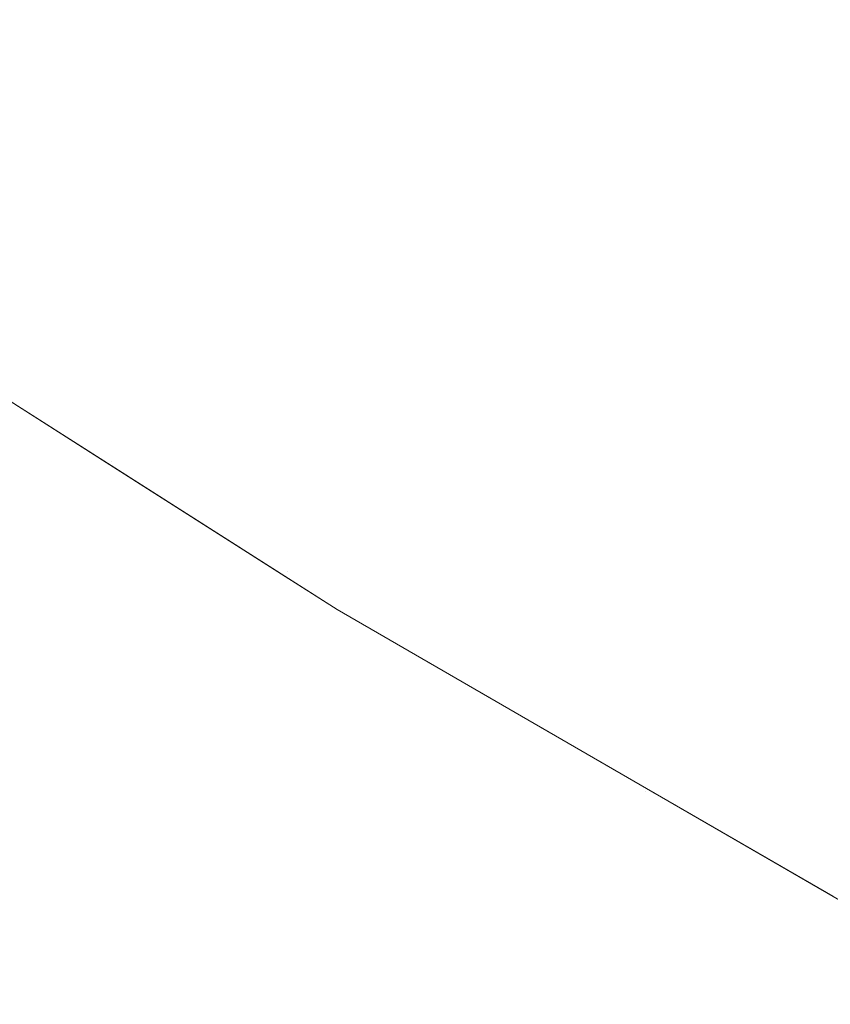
# Model space of a CAD drawing. Header units: centimetres. Extents: x -44.1 to 45.2, y 4.2 to 6.
# Tile 2 of 256: x -44.04127 to -44.03422, y 4.2267 to 4.23526. Entities that reach past the tile are written whole.
import ezdxf

# ---------------------------------------------------------------- set-up
doc = ezdxf.new("R2010")
doc.units = ezdxf.units.CM
doc.header["$LTSCALE"] = 2.54
doc.layers.add('Lucido design-1', color=7, linetype='Continuous')

# ---------------------------------------------------------------- blocks, each defined once
blk = doc.blocks.new('Gruppo-4-1')
at = {"color": 7, "linetype": 'Continuous', "lineweight": 9}
for points, invisible_edges in [([(-44.0367371, 4.2352695, -2276.9512174), (-44.0372703, 4.2349754, -2276.9497496), (-44.0400801, 4.2368383, -2276.9497496), (-44.0395342, 4.237124, -2276.9512174)], 15), ([(-44.0343453, 4.2365887, -2276.9569834), (-44.0336846, 4.2369531, -2276.9583964), (-44.0308492, 4.2351696, -2276.9583964), (-44.0314936, 4.2347949, -2276.9569834)], 15), ([(-44.0405987, 4.2365669, -2276.9482721), (-44.0400801, 4.2368383, -2276.9497496), (-44.0372703, 4.2349754, -2276.9497496), (-44.0377769, 4.234696, -2276.9482721)], 15), ([(-44.0314936, 4.2347949, -2276.9569834), (-44.0321138, 4.2344342, -2276.9555586), (-44.0349813, 4.2362379, -2276.9555586), (-44.0343453, 4.2365887, -2276.9569834)], 15), ([(-44.0377769, 4.234696, -2276.9482721), (-44.0382565, 4.2344314, -2276.9467854), (-44.0410897, 4.2363099, -2276.9467854), (-44.0405987, 4.2365669, -2276.9482721)], 15), ([(-44.0386895, 4.2359041, -2276.2945904), (-44.0372703, 4.2349754, -2276.2945904), (-44.0361776, 4.2355781, -2276.2916647), (-44.0375836, 4.2364982, -2276.2916647)], 15), ([(-44.0396875, 4.2353679, -2276.2975546), (-44.0410897, 4.2363099, -2276.2975546), (-44.0419874, 4.2358401, -2276.3005536), (-44.0405749, 4.2348911, -2276.3005536)], 15), ([(-44.0415527, 4.2360676, -2276.94529), (-44.0410897, 4.2363099, -2276.9467854), (-44.0382565, 4.2344314, -2276.9467854), (-44.0387088, 4.234182, -2276.94529)], 15), ([(-44.0335616, 4.235333, -2276.2887813), (-44.0349813, 4.2362379, -2276.2887813), (-44.0361776, 4.2355781, -2276.2916647), (-44.0347432, 4.2346638, -2276.2916647)], 15), ([(-44.0355922, 4.235901, -2276.9541224), (-44.0349813, 4.2362379, -2276.9555586), (-44.0321138, 4.2344342, -2276.9555586), (-44.0327096, 4.2340878, -2276.9541224)], 15), ([(-44.0387088, 4.234182, -2276.94529), (-44.0391334, 4.2339478, -2276.9437864), (-44.0419874, 4.2358401, -2276.9437864), (-44.0415527, 4.2360676, -2276.94529)], 15), ([(-44.0396875, 4.2353679, -2276.2975546), (-44.0382565, 4.2344314, -2276.2975546), (-44.0372703, 4.2349754, -2276.2945904), (-44.0386895, 4.2359041, -2276.2945904)], 15), ([(-44.0327096, 4.2340878, -2276.9541224), (-44.0332806, 4.2337558, -2276.9526752), (-44.0361776, 4.2355781, -2276.9526752), (-44.0355922, 4.235901, -2276.9541224)], 15), ([(-44.0405749, 4.2348911, -2276.3005536), (-44.0419874, 4.2358401, -2276.3005536), (-44.0427707, 4.2354301, -2276.3035833), (-44.0413492, 4.2344751, -2276.3035833)], 15), ([(-44.0423935, 4.2356275, -2276.9422751), (-44.0419874, 4.2358401, -2276.9437864), (-44.0391334, 4.2339478, -2276.9437864), (-44.03953, 4.233729, -2276.9422751)], 15), ([(-44.03953, 4.233729, -2276.9422751), (-44.0398985, 4.2335258, -2276.9407566), (-44.0427707, 4.2354301, -2276.9407566), (-44.0423935, 4.2356275, -2276.9422751)], 15), ([(-44.0347432, 4.2346638, -2276.2916647), (-44.0361776, 4.2355781, -2276.2916647), (-44.0372703, 4.2349754, -2276.2945904), (-44.0358226, 4.2340526, -2276.2945904)], 15), ([(-44.0367371, 4.2352695, -2276.9512174), (-44.0361776, 4.2355781, -2276.9526752), (-44.0332806, 4.2337558, -2276.9526752), (-44.0338262, 4.2334385, -2276.9512174)], 15), ([(-44.0431187, 4.235248, -2276.9392315), (-44.0427707, 4.2354301, -2276.9407566), (-44.0398985, 4.2335258, -2276.9407566), (-44.0402384, 4.2333383, -2276.9392315)], 15), ([(-44.0405749, 4.2348911, -2276.3005536), (-44.0391334, 4.2339478, -2276.3005536), (-44.0382565, 4.2344314, -2276.2975546), (-44.0396875, 4.2353679, -2276.2975546)], 15), ([(-44.0347432, 4.2346638, -2276.2916647), (-44.0332806, 4.2337558, -2276.2916647), (-44.0321138, 4.2344342, -2276.2887813), (-44.0335616, 4.235333, -2276.2887813)], 15), ([(-44.0402384, 4.2333383, -2276.9392315), (-44.0405496, 4.2331666, -2276.9377002), (-44.0434373, 4.2350812, -2276.9377002), (-44.0431187, 4.235248, -2276.9392315)], 15), ([(-44.0338262, 4.2334385, -2276.9512174), (-44.0343463, 4.233136, -2276.9497496), (-44.0372703, 4.2349754, -2276.9497496), (-44.0367371, 4.2352695, -2276.9512174)], 15), ([(-44.0437263, 4.23493, -2276.9361633), (-44.0434373, 4.2350812, -2276.9377002), (-44.0405496, 4.2331666, -2276.9377002), (-44.0408319, 4.2330109, -2276.9361633)], 15), ([(-44.0358226, 4.2340526, -2276.2945904), (-44.0372703, 4.2349754, -2276.2945904), (-44.0382565, 4.2344314, -2276.2975546), (-44.0367967, 4.2335009, -2276.2975546)], 15), ([(-44.0377769, 4.234696, -2276.9482721), (-44.0372703, 4.2349754, -2276.9497496), (-44.0343463, 4.233136, -2276.9497496), (-44.0348403, 4.2328488, -2276.9482721)], 15), ([(-44.0408319, 4.2330109, -2276.9361633), (-44.041085, 4.2328713, -2276.9346213), (-44.0439854, 4.2347944, -2276.9346213), (-44.0437263, 4.23493, -2276.9361633)], 15), ([(-44.0413492, 4.2344751, -2276.3035833), (-44.0398985, 4.2335258, -2276.3035833), (-44.0391334, 4.2339478, -2276.3005536), (-44.0405749, 4.2348911, -2276.3005536)], 15), ([(-44.0442145, 4.2346745, -2276.9330749), (-44.0439854, 4.2347944, -2276.9346213), (-44.041085, 4.2328713, -2276.9346213), (-44.0413088, 4.2327479, -2276.9330749)], 15), ([(-44.0348403, 4.2328488, -2276.9482721), (-44.0353081, 4.2325768, -2276.9467854), (-44.0382565, 4.2344314, -2276.9467854), (-44.0377769, 4.234696, -2276.9482721)], 15), ([(-44.0358226, 4.2340526, -2276.2945904), (-44.0343463, 4.233136, -2276.2945904), (-44.0332806, 4.2337558, -2276.2916647), (-44.0347432, 4.2346638, -2276.2916647)], 15), ([(-44.0420081, 4.2341211, -2276.3066398), (-44.0405496, 4.2331666, -2276.3066398), (-44.0398985, 4.2335258, -2276.3035833), (-44.0413492, 4.2344751, -2276.3035833)], 15), ([(-44.0367967, 4.2335009, -2276.2975546), (-44.0382565, 4.2344314, -2276.2975546), (-44.0391334, 4.2339478, -2276.3005536), (-44.0376628, 4.2330104, -2276.3005536)], 15), ([(-44.0387088, 4.234182, -2276.94529), (-44.0382565, 4.2344314, -2276.9467854), (-44.0353081, 4.2325768, -2276.9467854), (-44.0357491, 4.2323203, -2276.94529)], 15), ([(-44.0425499, 4.23383, -2276.3097186), (-44.041085, 4.2328713, -2276.3097186), (-44.0405496, 4.2331666, -2276.3066398), (-44.0420081, 4.2341211, -2276.3066398)], 15), ([(-44.0357491, 4.2323203, -2276.94529), (-44.0361633, 4.2320795, -2276.9437864), (-44.0391334, 4.2339478, -2276.9437864), (-44.0387088, 4.234182, -2276.94529)], 15), ([(-44.0367967, 4.2335009, -2276.2975546), (-44.0353081, 4.2325768, -2276.2975546), (-44.0343463, 4.233136, -2276.2945904), (-44.0358226, 4.2340526, -2276.2945904)], 15), ([(-44.0376628, 4.2330104, -2276.3005536), (-44.0391334, 4.2339478, -2276.3005536), (-44.0398985, 4.2335258, -2276.3035833), (-44.0384186, 4.2325825, -2276.3035833)], 15), ([(-44.03953, 4.233729, -2276.9422751), (-44.0391334, 4.2339478, -2276.9437864), (-44.0361633, 4.2320795, -2276.9437864), (-44.0365501, 4.2318545, -2276.9422751)], 15), ([(-44.042973, 4.2336027, -2276.3128155), (-44.041503, 4.2326408, -2276.3128155), (-44.041085, 4.2328713, -2276.3097186), (-44.0425499, 4.23383, -2276.3097186)], 15), ([(-44.0317895, 4.2328543, -2276.2916647), (-44.0332806, 4.2337558, -2276.2916647), (-44.0343463, 4.233136, -2276.2945904), (-44.0328413, 4.2322262, -2276.2945904)], 15), ([(-44.0365501, 4.2318545, -2276.9422751), (-44.0369095, 4.2316456, -2276.9407566), (-44.0398985, 4.2335258, -2276.9407566), (-44.03953, 4.233729, -2276.9422751)], 15), ([(-44.0438767, 4.2335473, -2276.92217), (-44.0389946, 4.2304389, -2276.32217), (-44.0405195, 4.2314098, -2276.32217)], 9), ([(-44.0405195, 4.2314098, -2276.32217), (-44.0420261, 4.232369, -2276.32217), (-44.0438767, 4.2335473, -2276.92217)], 10), ([(-44.0438767, 4.2335473, -2276.92217), (-44.0385105, 4.2301307, -2276.92217), (-44.0385105, 4.2301307, -2276.32217), (-44.0389946, 4.2304389, -2276.32217)], 10), ([(-44.0385105, 4.2301307, -2276.92217), (-44.0438767, 4.2335473, -2276.92217), (-44.0420276, 4.2323514, -2276.9237324)], 10), ([(-44.0384186, 4.2325825, -2276.3035833), (-44.0398985, 4.2335258, -2276.3035833), (-44.0405496, 4.2331666, -2276.3066398), (-44.0390618, 4.2322182, -2276.3066398)], 15), ([(-44.0402384, 4.2333383, -2276.9392315), (-44.0398985, 4.2335258, -2276.9407566), (-44.0369095, 4.2316456, -2276.9407566), (-44.037241, 4.2314528, -2276.9392315)], 15), ([(-44.0376628, 4.2330104, -2276.3005536), (-44.0361633, 4.2320795, -2276.3005536), (-44.0353081, 4.2325768, -2276.2975546), (-44.0367967, 4.2335009, -2276.2975546)], 15), ([(-44.0308014, 4.2316341, -2276.9512174), (-44.0313077, 4.2313235, -2276.9497496), (-44.0343463, 4.233136, -2276.9497496), (-44.0338262, 4.2334385, -2276.9512174)], 15), ([(-44.037241, 4.2314528, -2276.9392315), (-44.0375445, 4.2312763, -2276.9377002), (-44.0405496, 4.2331666, -2276.9377002), (-44.0402384, 4.2333383, -2276.9392315)], 15), ([(-44.0390618, 4.2322182, -2276.3066398), (-44.0405496, 4.2331666, -2276.3066398), (-44.041085, 4.2328713, -2276.3097186), (-44.0395906, 4.2319187, -2276.3097186)], 15), ([(-44.0408319, 4.2330109, -2276.9361633), (-44.0405496, 4.2331666, -2276.9377002), (-44.0375445, 4.2312763, -2276.9377002), (-44.0378198, 4.2311162, -2276.9361633)], 15), ([(-44.0328413, 4.2322262, -2276.2945904), (-44.0343463, 4.233136, -2276.2945904), (-44.0353081, 4.2325768, -2276.2975546), (-44.0337906, 4.2316594, -2276.2975546)], 15), ([(-44.0348403, 4.2328488, -2276.9482721), (-44.0343463, 4.233136, -2276.9497496), (-44.0313077, 4.2313235, -2276.9497496), (-44.0317888, 4.2310284, -2276.9482721)], 15), ([(-44.0378198, 4.2311162, -2276.9361633), (-44.0380666, 4.2309727, -2276.9346213), (-44.041085, 4.2328713, -2276.9346213), (-44.0408319, 4.2330109, -2276.9361633)], 15), ([(-44.0384186, 4.2325825, -2276.3035833), (-44.0369095, 4.2316456, -2276.3035833), (-44.0361633, 4.2320795, -2276.3005536), (-44.0376628, 4.2330104, -2276.3005536)], 15), ([(-44.0395906, 4.2319187, -2276.3097186), (-44.041085, 4.2328713, -2276.3097186), (-44.041503, 4.2326408, -2276.3128155), (-44.0400035, 4.2316849, -2276.3128155)], 15), ([(-44.0413088, 4.2327479, -2276.9330749), (-44.041085, 4.2328713, -2276.9346213), (-44.0380666, 4.2309727, -2276.9346213), (-44.0382849, 4.2308458, -2276.9330749)], 15), ([(-44.0317888, 4.2310284, -2276.9482721), (-44.0322442, 4.2307491, -2276.9467854), (-44.0353081, 4.2325768, -2276.9467854), (-44.0348403, 4.2328488, -2276.9482721)], 15), ([(-44.0382849, 4.2308458, -2276.9330749), (-44.0384743, 4.2307356, -2276.9315244), (-44.041503, 4.2326408, -2276.9315244), (-44.0413088, 4.2327479, -2276.9330749)], 15), ([(-44.0400035, 4.2316849, -2276.3128155), (-44.041503, 4.2326408, -2276.3128155), (-44.0418025, 4.2324756, -2276.3159261), (-44.0402993, 4.2315174, -2276.3159261)], 15), ([(-44.0416676, 4.23255, -2276.9299706), (-44.041503, 4.2326408, -2276.9315244), (-44.0384743, 4.2307356, -2276.9315244), (-44.0386349, 4.2306423, -2276.9299706)], 15), ([(-44.0390618, 4.2322182, -2276.3066398), (-44.0375445, 4.2312763, -2276.3066398), (-44.0369095, 4.2316456, -2276.3035833), (-44.0384186, 4.2325825, -2276.3035833)], 15), ([(-44.0337906, 4.2316594, -2276.2975546), (-44.0353081, 4.2325768, -2276.2975546), (-44.0361633, 4.2320795, -2276.3005536), (-44.0346346, 4.2311553, -2276.3005536)], 15), ([(-44.0357491, 4.2323203, -2276.94529), (-44.0353081, 4.2325768, -2276.9467854), (-44.0322442, 4.2307491, -2276.9467854), (-44.0326736, 4.2304857, -2276.94529)], 15), ([(-44.0402993, 4.2315174, -2276.3159261), (-44.0418025, 4.2324756, -2276.3159261), (-44.0419825, 4.2323763, -2276.3190457), (-44.0404771, 4.2314167, -2276.3190457)], 15), ([(-44.0419075, 4.2324177, -2276.9268549), (-44.0418025, 4.2324756, -2276.9284139), (-44.0387664, 4.2305658, -2276.9284139), (-44.0388688, 4.2305062, -2276.9268549)], 15), ([(-44.0386349, 4.2306423, -2276.9299706), (-44.0387664, 4.2305658, -2276.9284139), (-44.0418025, 4.2324756, -2276.9284139), (-44.0416676, 4.23255, -2276.9299706)], 15), ([(-44.0388688, 4.2305062, -2276.9268549), (-44.038942, 4.2304637, -2276.9252942), (-44.0419825, 4.2323763, -2276.9252942), (-44.0419075, 4.2324177, -2276.9268549)], 15), ([(-44.0420276, 4.2323514, -2276.9237324), (-44.0419825, 4.2323763, -2276.9252942), (-44.038942, 4.2304637, -2276.9252942), (-44.0389859, 4.2304381, -2276.9237324)], 15), ([(-44.0420276, 4.2323514, -2276.9237324), (-44.0389859, 4.2304381, -2276.9237324), (-44.0385105, 4.2301307, -2276.92217)], 11), ([(-44.0404771, 4.2314167, -2276.3190457), (-44.0419825, 4.2323763, -2276.3190457), (-44.0420261, 4.232369, -2276.32217), (-44.0405195, 4.2314098, -2276.32217)], 11), ([(-44.0326736, 4.2304857, -2276.94529), (-44.0330768, 4.2302384, -2276.9437864), (-44.0361633, 4.2320795, -2276.9437864), (-44.0357491, 4.2323203, -2276.94529)], 15), ([(-44.0395906, 4.2319187, -2276.3097186), (-44.0380666, 4.2309727, -2276.3097186), (-44.0375445, 4.2312763, -2276.3066398), (-44.0390618, 4.2322182, -2276.3066398)], 15), ([(-44.0346346, 4.2311553, -2276.3005536), (-44.0361633, 4.2320795, -2276.3005536), (-44.0369095, 4.2316456, -2276.3035833), (-44.035371, 4.2307155, -2276.3035833)], 15), ([(-44.0365501, 4.2318545, -2276.9422751), (-44.0361633, 4.2320795, -2276.9437864), (-44.0330768, 4.2302384, -2276.9437864), (-44.0334535, 4.2300074, -2276.9422751)], 15), ([(-44.0400035, 4.2316849, -2276.3128155), (-44.0384743, 4.2307356, -2276.3128155), (-44.0380666, 4.2309727, -2276.3097186), (-44.0395906, 4.2319187, -2276.3097186)], 15), ([(-44.0334535, 4.2300074, -2276.9422751), (-44.0338034, 4.2297928, -2276.9407566), (-44.0369095, 4.2316456, -2276.9407566), (-44.0365501, 4.2318545, -2276.9422751)], 15), ([(-44.0402993, 4.2315174, -2276.3159261), (-44.0387664, 4.2305658, -2276.3159261), (-44.0384743, 4.2307356, -2276.3128155), (-44.0400035, 4.2316849, -2276.3128155)], 15), ([(-44.035371, 4.2307155, -2276.3035833), (-44.0369095, 4.2316456, -2276.3035833), (-44.0375445, 4.2312763, -2276.3066398), (-44.0359978, 4.2303412, -2276.3066398)], 15), ([(-44.037241, 4.2314528, -2276.9392315), (-44.0369095, 4.2316456, -2276.9407566), (-44.0338034, 4.2297928, -2276.9407566), (-44.0341262, 4.2295948, -2276.9392315)], 15), ([(-44.0346346, 4.2311553, -2276.3005536), (-44.0330768, 4.2302384, -2276.3005536), (-44.0322442, 4.2307491, -2276.2975546), (-44.0337906, 4.2316594, -2276.2975546)], 15), ([(-44.0404771, 4.2314167, -2276.3190457), (-44.038942, 4.2304637, -2276.3190457), (-44.0387664, 4.2305658, -2276.3159261), (-44.0402993, 4.2315174, -2276.3159261)], 15), ([(-44.0341262, 4.2295948, -2276.9392315), (-44.0344217, 4.2294135, -2276.9377002), (-44.0375445, 4.2312763, -2276.9377002), (-44.037241, 4.2314528, -2276.9392315)], 15), ([(-44.0404771, 4.2314167, -2276.3190457), (-44.0405195, 4.2314098, -2276.32217), (-44.0389946, 4.2304389, -2276.32217)], 9), ([(-44.0389946, 4.2304389, -2276.32217), (-44.038942, 4.2304637, -2276.3190457), (-44.0404771, 4.2314167, -2276.3190457)], 11), ([(-44.0359978, 4.2303412, -2276.3066398), (-44.0375445, 4.2312763, -2276.3066398), (-44.0380666, 4.2309727, -2276.3097186), (-44.0365131, 4.2300335, -2276.3097186)], 15), ([(-44.0378198, 4.2311162, -2276.9361633), (-44.0375445, 4.2312763, -2276.9377002), (-44.0344217, 4.2294135, -2276.9377002), (-44.0346897, 4.2292491, -2276.9361633)], 15), ([(-44.0346897, 4.2292491, -2276.9361633), (-44.0349301, 4.2291017, -2276.9346213), (-44.0380666, 4.2309727, -2276.9346213), (-44.0378198, 4.2311162, -2276.9361633)], 15), ([(-44.035371, 4.2307155, -2276.3035833), (-44.0338034, 4.2297928, -2276.3035833), (-44.0330768, 4.2302384, -2276.3005536), (-44.0346346, 4.2311553, -2276.3005536)], 15), ([(-44.0365131, 4.2300335, -2276.3097186), (-44.0380666, 4.2309727, -2276.3097186), (-44.0384743, 4.2307356, -2276.3128155), (-44.0369155, 4.2297932, -2276.3128155)], 15), ([(-44.0382849, 4.2308458, -2276.9330749), (-44.0380666, 4.2309727, -2276.9346213), (-44.0349301, 4.2291017, -2276.9346213), (-44.0351426, 4.2289713, -2276.9330749)], 15), ([(-44.0351426, 4.2289713, -2276.9330749), (-44.035327, 4.2288582, -2276.9315244), (-44.0384743, 4.2307356, -2276.9315244), (-44.0382849, 4.2308458, -2276.9330749)], 15), ([(-44.0369155, 4.2297932, -2276.3128155), (-44.0384743, 4.2307356, -2276.3128155), (-44.0387664, 4.2305658, -2276.3159261), (-44.0372038, 4.2296211, -2276.3159261)], 15), ([(-44.0386349, 4.2306423, -2276.9299706), (-44.0384743, 4.2307356, -2276.9315244), (-44.035327, 4.2288582, -2276.9315244), (-44.0354833, 4.2287623, -2276.9299706)], 15), ([(-44.0359978, 4.2303412, -2276.3066398), (-44.0344217, 4.2294135, -2276.3066398), (-44.0338034, 4.2297928, -2276.3035833), (-44.035371, 4.2307155, -2276.3035833)], 15), ([(-44.0354833, 4.2287623, -2276.9299706), (-44.0356114, 4.2286838, -2276.9284139), (-44.0387664, 4.2305658, -2276.9284139), (-44.0386349, 4.2306423, -2276.9299706)], 15), ([(-44.0372038, 4.2296211, -2276.3159261), (-44.0387664, 4.2305658, -2276.3159261), (-44.038942, 4.2304637, -2276.3190457), (-44.037377, 4.2295176, -2276.3190457)], 15), ([(-44.0357111, 4.2286226, -2276.9268549), (-44.0357823, 4.2285789, -2276.9252942), (-44.038942, 4.2304637, -2276.9252942), (-44.0388688, 4.2305062, -2276.9268549)], 15), ([(-44.0388688, 4.2305062, -2276.9268549), (-44.0387664, 4.2305658, -2276.9284139), (-44.0356114, 4.2286838, -2276.9284139), (-44.0357111, 4.2286226, -2276.9268549)], 15), ([(-44.038942, 4.2304637, -2276.3190457), (-44.0389946, 4.2304389, -2276.32217), (-44.0385105, 4.2301307, -2276.32217)], 9), ([(-44.0389859, 4.2304381, -2276.9237324), (-44.038942, 4.2304637, -2276.9252942), (-44.0357823, 4.2285789, -2276.9252942), (-44.0358251, 4.2285527, -2276.9237324)], 15), ([(-44.0358251, 4.2285527, -2276.9237324), (-44.0385105, 4.2301307, -2276.92217), (-44.0389859, 4.2304381, -2276.9237324)], 11), ([(-44.0385105, 4.2301307, -2276.32217), (-44.037377, 4.2295176, -2276.3190457), (-44.038942, 4.2304637, -2276.3190457)], 11), ([(-44.0365131, 4.2300335, -2276.3097186), (-44.0349301, 4.2291017, -2276.3097186), (-44.0344217, 4.2294135, -2276.3066398), (-44.0359978, 4.2303412, -2276.3066398)], 15), ([(-44.0385105, 4.2301307, -2276.32217), (-44.0358213, 4.2285751, -2276.32217), (-44.0357823, 4.2285789, -2276.3190457), (-44.037377, 4.2295176, -2276.3190457)], 14), ([(-44.0341999, 4.2276372, -2276.32217), (-44.0358213, 4.2285751, -2276.32217), (-44.0385105, 4.2301307, -2276.92217), (-44.0326099, 4.2267174, -2276.92217)], 10), ([(-44.0358213, 4.2285751, -2276.32217), (-44.0385105, 4.2301307, -2276.32217), (-44.0385105, 4.2301307, -2276.92217)], 10), ([(-44.0326099, 4.2267174, -2276.92217), (-44.0385105, 4.2301307, -2276.92217), (-44.0358251, 4.2285527, -2276.9237324)], 10), ([(-44.0369155, 4.2297932, -2276.3128155), (-44.035327, 4.2288582, -2276.3128155), (-44.0349301, 4.2291017, -2276.3097186), (-44.0365131, 4.2300335, -2276.3097186)], 15), ([(-44.0372038, 4.2296211, -2276.3159261), (-44.0356114, 4.2286838, -2276.3159261), (-44.035327, 4.2288582, -2276.3128155), (-44.0369155, 4.2297932, -2276.3128155)], 15), ([(-44.0322064, 4.2288776, -2276.3035833), (-44.0338034, 4.2297928, -2276.3035833), (-44.0344217, 4.2294135, -2276.3066398), (-44.0328161, 4.2284934, -2276.3066398)], 15), ([(-44.037377, 4.2295176, -2276.3190457), (-44.0357823, 4.2285789, -2276.3190457), (-44.0356114, 4.2286838, -2276.3159261), (-44.0372038, 4.2296211, -2276.3159261)], 15), ([(-44.030894, 4.2277675, -2276.9392315), (-44.0311812, 4.2275815, -2276.9377002), (-44.0344217, 4.2294135, -2276.9377002), (-44.0341262, 4.2295948, -2276.9392315)], 15), ([(-44.0328161, 4.2284934, -2276.3066398), (-44.0344217, 4.2294135, -2276.3066398), (-44.0349301, 4.2291017, -2276.3097186), (-44.0333174, 4.2281776, -2276.3097186)], 15), ([(-44.0346897, 4.2292491, -2276.9361633), (-44.0344217, 4.2294135, -2276.9377002), (-44.0311812, 4.2275815, -2276.9377002), (-44.0314417, 4.2274128, -2276.9361633)], 15), ([(-44.0314417, 4.2274128, -2276.9361633), (-44.0316753, 4.2272616, -2276.9346213), (-44.0349301, 4.2291017, -2276.9346213), (-44.0346897, 4.2292491, -2276.9361633)], 15), ([(-44.0333174, 4.2281776, -2276.3097186), (-44.0349301, 4.2291017, -2276.3097186), (-44.035327, 4.2288582, -2276.3128155), (-44.0337089, 4.2279309, -2276.3128155)], 15), ([(-44.0351426, 4.2289713, -2276.9330749), (-44.0349301, 4.2291017, -2276.9346213), (-44.0316753, 4.2272616, -2276.9346213), (-44.0318818, 4.2271279, -2276.9330749)], 15), ([(-44.0318818, 4.2271279, -2276.9330749), (-44.0320611, 4.2270118, -2276.9315244), (-44.035327, 4.2288582, -2276.9315244), (-44.0351426, 4.2289713, -2276.9330749)], 15), ([(-44.0337089, 4.2279309, -2276.3128155), (-44.035327, 4.2288582, -2276.3128155), (-44.0356114, 4.2286838, -2276.3159261), (-44.0339893, 4.2277542, -2276.3159261)], 15), ([(-44.0354833, 4.2287623, -2276.9299706), (-44.035327, 4.2288582, -2276.9315244), (-44.0320611, 4.2270118, -2276.9315244), (-44.032213, 4.2269135, -2276.9299706)], 15), ([(-44.032213, 4.2269135, -2276.9299706), (-44.0323375, 4.2268329, -2276.9284139), (-44.0356114, 4.2286838, -2276.9284139), (-44.0354833, 4.2287623, -2276.9299706)], 15), ([(-44.0339893, 4.2277542, -2276.3159261), (-44.0356114, 4.2286838, -2276.3159261), (-44.0357823, 4.2285789, -2276.3190457), (-44.0341578, 4.227648, -2276.3190457)], 15), ([(-44.0324344, 4.2267702, -2276.9268549), (-44.0325036, 4.2267253, -2276.9252942), (-44.0357823, 4.2285789, -2276.9252942), (-44.0357111, 4.2286226, -2276.9268549)], 15), ([(-44.0357111, 4.2286226, -2276.9268549), (-44.0356114, 4.2286838, -2276.9284139), (-44.0323375, 4.2268329, -2276.9284139), (-44.0324344, 4.2267702, -2276.9268549)], 15), ([(-44.0358251, 4.2285527, -2276.9237324), (-44.0357823, 4.2285789, -2276.9252942), (-44.0325036, 4.2267253, -2276.9252942), (-44.0325452, 4.2266984, -2276.9237324)], 15), ([(-44.0358251, 4.2285527, -2276.9237324), (-44.0325452, 4.2266984, -2276.9237324), (-44.0326099, 4.2267174, -2276.92217)], 11), ([(-44.0341578, 4.227648, -2276.3190457), (-44.0357823, 4.2285789, -2276.3190457), (-44.0358213, 4.2285751, -2276.32217), (-44.0341999, 4.2276372, -2276.32217)], 11)]:
    blk.add_3dface(points, dxfattribs=dict(at, invisible_edges=invisible_edges))
blk = doc.blocks.new('Gruppo-5-1')
at = {"color": 7}
blk.add_blockref('Gruppo-4-1', (0, 0), dxfattribs=at)

msp = doc.modelspace()

# ---------------------------------------------------------------- block references
at = {"layer": 'Lucido design-1', "color": 7}
msp.add_blockref('Gruppo-5-1', (0, 0), dxfattribs=at)

doc.saveas('drawing.dxf')
